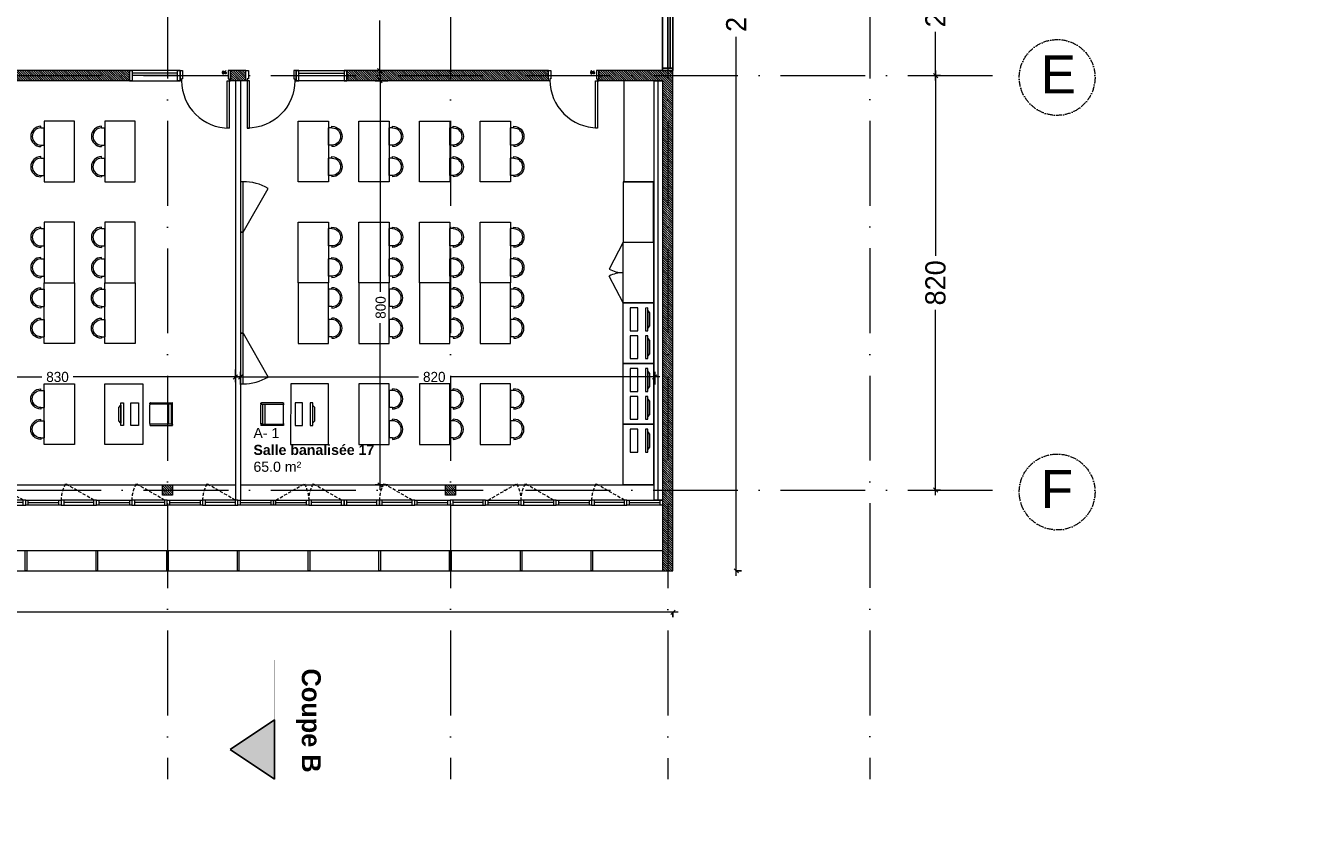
# Model space of a CAD drawing. Header units: centimetres. Extents: x 100159 to 225226, y -81380 to -23241.
# Tile 86 of 139: x 206139 to 208689, y -63954 to -62340. Entities that reach past the tile are written whole.
import ezdxf
from ezdxf.xclip import XClip

# ---------------------------------------------------------------- set-up
doc = ezdxf.new("R2010")
doc.units = ezdxf.units.CM
doc.header["$XCLIPFRAME"] = 2
for name, pattern in [('ACAD_ISO04W100', [30, 24, -3, 0, -3]), ('ACAD_ISO10W100', [18, 12, -3, 0, -3]), ('CACHE', [9.525, 6.35, -3.175])]:
    doc.linetypes.add(name, pattern=pattern)
doc.layers.get('0').update_dxf_attribs({"lineweight": 5})
for name, color, linetype, lineweight in [('10', 252, 'Continuous', 5), ('13', 251, 'Continuous', 9), ('17', 6, 'Continuous', 5), ('DDL- CLOISONS DOUBLAGES', 1, 'Continuous', 5), ('DDL- ISOLATION', 252, 'ISOLATION', 5), ('DDL- MENUISERIES INT', 51, 'Continuous', 5), ('DDL- STRUCTURE', 5, 'Continuous', 5), ('DDL-HAB-COTES', 161, 'Continuous', 9), ('DDL-HAB-MOBILIER', 252, 'Continuous', 9), ('DDL-HACHURES POCHAGE GRIS', 251, 'Continuous', 5), ('DDL-TRAIT AXES', 1, 'ACAD_ISO10W100', 5)]:
    doc.layers.add(name, color=color, linetype=linetype, lineweight=lineweight)
for name, color, linetype in [('18', 8, 'Continuous'), ('23', 63, 'Continuous'), ('DDL-PLAN MASSE PAYSAGE', 7, 'Continuous'), ('DDL-TEXTE 01', 7, 'Continuous'), ('DDL-TRAIT  COUPE', 1, 'ACAD_ISO04W100')]:
    doc.layers.add(name, color=color, linetype=linetype)
doc.layers.add('GEL', color=113, linetype='Continuous', plot=False)
doc.styles.add('Century Gothic', font='GOTHIC.TTF')
doc.styles.add('COTA', font='romans.shx', dxfattribs={"width": 0.8})
doc.styles.get("Standard").update_dxf_attribs({"font": 'arial.ttf'})
doc.linetypes.add('ISOLATION', pattern='A,0.00254,-2.54,[134,ltypeshp.shx,S=2.54,R=0,X=-2.54,Y=0],-5.08,[134,ltypeshp.shx,S=2.54,R=180,X=2.54,Y=0],-2.54', length=10.16254)
doc.dimstyles.new('C100 cm', dxfattribs={"dimscale": 100, "dimtxt": 0.2, "dimasz": 0.085, "dimexe": 0.1, "dimexo": 0.0625, "dimgap": 0.09, "dimtad": 0, "dimdec": 0, "dimzin": 0, "dimdsep": 46, "dimtxsty": 'Century Gothic', "dimblk": 'OBLIQUE', "dimcen": 0.09, "dimdle": 0.1, "dimclrd": 256, "dimclrt": 256, "dimadec": 0, "dimazin": 0, "dimtfac": 1, "dimtdec": 0, "dimtofl": 0, "dimtmove": 2, "dimatfit": 2, "dimfxl": 0.15, "dimfxlon": 1, "dimtolj": 1, "dimtzin": 0, "dimlwd": -1, "dimarcsym": 0})
doc.dimstyles.new('portes', dxfattribs={"dimtxt": 6, "dimasz": 2.5, "dimexe": 1.25, "dimexo": 0.625, "dimtad": 1, "dimjust": 1, "dimtxsty": 'COTA', "dimblk": 'NONE', "dimcen": 2.5, "dimse1": 1, "dimse2": 1, "dimsd1": 1, "dimsd2": 1, "dimadec": 0, "dimazin": 0, "dimtfac": 1, "dimtix": 1, "dimtofl": 0, "dimtmove": 0, "dimatfit": 0, "dimldrblk": 'NONE', "dimfxl": 1, "dimarcsym": 0})
pattern_1 = [(135, (0, -2198.8527), (-2.24506403, -2.24506403), [])]

# ---------------------------------------------------------------- blocks, each defined once
blk = doc.blocks.new('A$C6C21683D')
blk.add_lwpolyline([(0, 0), (70, 0), (70, 10), (0, 10)], close=True)
for points in [[(5, 0), (65, 0), (65, 10), (5, 10), (5, 0)], [(5, 5), (65, 5)]]:
    blk.add_lwpolyline(points)
blk = doc.blocks.new('A$C7FA553E3')
blk.add_lwpolyline([(0, 32), (70, 32), (70, 42), (0, 42)], close=True)
for points in [[(5, 32), (65, 32), (65, 42), (5, 42), (5, 32)], [(5, 37), (65, 37)]]:
    blk.add_lwpolyline(points)
at = {"linetype": 'CACHE'}
blk.add_lwpolyline([(5, 32), (61.5, 0)], dxfattribs=at)
blk.add_arc((6, 32), 64, 330.0443, 0.0023, dxfattribs=at)
blk = doc.blocks.new('*U174')
for p, q in [((20, -163.6), (0, -163.6)), ((10, -418.6), (10, -168.6)), ((15, -418.6), (15, -168.6)), ((0, -423.6), (20, -423.6))]:
    blk.add_line(p, q)
blk.add_lwpolyline([(20, -163.6), (0, -163.6), (0, -423.6), (20, -423.6)], close=True)
for points in [[(0, -168.6), (0, -163.6), (20, -163.6), (20, -168.6), (0, -168.6)], [(0, -423.6), (0, -418.6), (20, -418.6), (20, -423.6), (0, -423.6)]]:
    blk.add_lwpolyline(points)
blk = doc.blocks.new('*U230')
blk.add_lwpolyline([(-1.5, 20), (-1.5, -20), (1.5, -20), (1.5, 20), (-1.5, 20)])
blk = doc.blocks.new('*U231')
at = {"color": 0, "linetype": 'ByBlock', "lineweight": -2}
for p in [(0, 0), (140, 0), (280, 0), (420, 0), (560, 0), (700, 0), (840, 0), (980, 0), (1120, 0)]:
    blk.add_blockref('*U230', p, dxfattribs=at)
blk = doc.blocks.new('*D187')
at = {"layer": 'Defpoints', "color": 0, "transparency": 16777216}
for p in [(5, 0), (95, 0), (95, 0)]:
    blk.add_point(p, dxfattribs=at)
at = {"layer": 'GEL', "color": 0, "transparency": 16777216, "insert": (12.6, 3.6), "char_height": 6, "attachment_point": 5, "style": 'COTA'}
blk.add_mtext('90', dxfattribs=at)
blk = doc.blocks.new('_None')
blk = doc.blocks.new('*U219')
for p, q in [((20, -550), (0, -550)), ((10, -645), (10, -555)), ((15, -645), (15, -555)), ((0, -650), (20, -650))]:
    blk.add_line(p, q)
blk.add_lwpolyline([(20, -550), (0, -550), (0, -650), (20, -650)], close=True)
for points in [[(0, -555), (0, -550), (20, -550), (20, -555), (0, -555)], [(0, -650), (0, -645), (20, -645), (20, -650), (0, -650)]]:
    blk.add_lwpolyline(points)
blk = doc.blocks.new('*D189')
at = {"layer": 'Defpoints', "color": 0, "transparency": 16777216}
for p in [(5, 0), (95, 0), (95, 0)]:
    blk.add_point(p, dxfattribs=at)
at = {"layer": 'GEL', "color": 0, "transparency": 16777216, "insert": (12.6, 3.6), "char_height": 6, "attachment_point": 5, "style": 'COTA'}
blk.add_mtext('90', dxfattribs=at)
blk = doc.blocks.new('_Oblique')
at = {"color": 0, "linetype": 'ByBlock', "lineweight": -2}
blk.add_line((-0.5, -0.5), (0.5, 0.5), dxfattribs=at)
blk = doc.blocks.new('*D244')
at = {"layer": 'DDL-HAB-COTES', "color": 0, "lineweight": -2, "transparency": 16777216}
for p, q in [((206855.4, -62448.7), (206830.4, -62448.7)), ((206855.4, -63248.5), (206830.4, -63248.5))]:
    blk.add_line(p, q, dxfattribs=at)
at = {"layer": 'DDL-HAB-COTES', "transparency": 16777216}
for p, q in [((206840.4, -62438.7), (206840.4, -62866.3)), ((206840.4, -63258.5), (206840.4, -62928.8))]:
    blk.add_line(p, q, dxfattribs=at)
at = {"layer": 'Defpoints', "color": 0, "transparency": 16777216}
for p in [(206840.4, -62448.7), (206984.1, -62448.7), (206916.1, -63248.5)]:
    blk.add_point(p, dxfattribs=at)
at = {"layer": 'DDL-HAB-COTES', "transparency": 16777216, "xscale": 8.5, "yscale": 8.5, "zscale": 8.5}
for p, rotation in [((206840.4, -62448.7), 90), ((206840.4, -63248.5), 270)]:
    blk.add_blockref('_Oblique', p, dxfattribs=dict(at, rotation=rotation))
at = {"layer": 'DDL-HAB-COTES', "lineweight": -3, "transparency": 16777216, "insert": (206841.6, -62897.5), "char_height": 20, "attachment_point": 5, "rotation": 90, "style": 'Century Gothic'}
blk.add_mtext('\\A1;800', dxfattribs=at)
blk = doc.blocks.new('*D245')
at = {"layer": 'DDL-HAB-COTES', "color": 0, "lineweight": -2, "transparency": 16777216}
for p, q in [((206824.7, -62168.5), (206849.7, -62168.5)), ((206824.7, -62428.6), (206849.7, -62428.6))]:
    blk.add_line(p, q, dxfattribs=at)
at = {"layer": 'DDL-HAB-COTES', "transparency": 16777216}
for p, q in [((206839.7, -62158.5), (206839.7, -62267.3)), ((206839.7, -62438.6), (206839.7, -62329.8))]:
    blk.add_line(p, q, dxfattribs=at)
at = {"layer": 'Defpoints', "color": 0, "transparency": 16777216}
for p in [(206774.6, -62168.5), (206839.7, -62168.5), (206774.6, -62428.6)]:
    blk.add_point(p, dxfattribs=at)
at = {"layer": 'DDL-HAB-COTES', "transparency": 16777216, "xscale": 8.5, "yscale": 8.5, "zscale": 8.5}
for p, rotation in [((206839.7, -62168.5), 90), ((206839.7, -62428.6), 270)]:
    blk.add_blockref('_Oblique', p, dxfattribs=dict(at, rotation=rotation))
at = {"layer": 'DDL-HAB-COTES', "lineweight": -3, "transparency": 16777216, "insert": (206839.7, -62298.5), "char_height": 20, "attachment_point": 5, "rotation": 90, "style": 'Century Gothic'}
blk.add_mtext('\\A1;260', dxfattribs=at)
blk = doc.blocks.new('*D259')
at = {"layer": 'DDL-HAB-COTES', "transparency": 16777216}
for p, q in [((203030.6, -63500.5), (205001, -63500.5)), ((207430.1, -63500.5), (205139.2, -63500.5))]:
    blk.add_line(p, q, dxfattribs=at)
at = {"layer": 'DDL-HAB-COTES', "color": 0, "lineweight": -2, "transparency": 16777216}
for p, q in [((203040.6, -63500.5), (203040.6, -63510.5)), ((207420.1, -63500.5), (207420.1, -63510.5))]:
    blk.add_line(p, q, dxfattribs=at)
at = {"layer": 'Defpoints', "color": 0, "transparency": 16777216}
for p in [(203040.6, -63418.6), (207420.1, -63418.6), (203040.6, -63500.5)]:
    blk.add_point(p, dxfattribs=at)
at = {"layer": 'DDL-HAB-COTES', "transparency": 16777216, "xscale": 8.5, "yscale": 8.5, "zscale": 8.5, "rotation": 180}
blk.add_blockref('_Oblique', (203040.6, -63500.5), dxfattribs=at)
at = {"layer": 'DDL-HAB-COTES', "transparency": 16777216, "xscale": 8.5, "yscale": 8.5, "zscale": 8.5}
blk.add_blockref('_Oblique', (207420.1, -63500.5), dxfattribs=at)
at = {"layer": 'DDL-HAB-COTES', "lineweight": -3, "transparency": 16777216, "insert": (205070.1, -63500.5), "char_height": 40, "attachment_point": 5, "style": 'Century Gothic'}
blk.add_mtext('\\A1;4380', dxfattribs=at)
blk = doc.blocks.new('*D263')
at = {"layer": 'DDL-HAB-COTES', "transparency": 16777216}
for p, q in [((207545.5, -61278.5), (207545.5, -62223.7)), ((207545.5, -63428.6), (207545.5, -62361.7))]:
    blk.add_line(p, q, dxfattribs=at)
at = {"layer": 'DDL-HAB-COTES', "color": 0, "lineweight": -2, "transparency": 16777216}
for p, q in [((207545.5, -61288.5), (207555.5, -61288.5)), ((207545.5, -63418.6), (207555.5, -63418.6))]:
    blk.add_line(p, q, dxfattribs=at)
at = {"layer": 'Defpoints', "color": 0, "transparency": 16777216}
for p in [(207283, -61288.5), (207545.5, -61288.5), (207426.6, -63418.6)]:
    blk.add_point(p, dxfattribs=at)
at = {"layer": 'DDL-HAB-COTES', "transparency": 16777216, "xscale": 8.5, "yscale": 8.5, "zscale": 8.5}
for p, rotation in [((207545.5, -61288.5), 90), ((207545.5, -63418.6), 270)]:
    blk.add_blockref('_Oblique', p, dxfattribs=dict(at, rotation=rotation))
at = {"layer": 'DDL-HAB-COTES', "lineweight": -3, "transparency": 16777216, "insert": (207545.5, -62292.7), "char_height": 40, "attachment_point": 5, "rotation": 90, "style": 'Century Gothic'}
blk.add_mtext('\\A1;2130', dxfattribs=at)
blk = doc.blocks.new('A$C41CC053D')
at = {"ltscale": 0.5}
for p, q in [((107.1, 63.3), (118.9, 98.4)), ((119.6, 100.3), (119.9, 101.2)), ((160, 85.6), (120.2, 99)), ((121.2, 101.8), (161.9, 88.1)), ((154, 86.6), (142.2, 51.5)), ((158.8, 85), (146.9, 49.9)), ((149.8, 48.9), (161.6, 84)), ((160, 85.6), (161, 85.3)), ((162.2, 85.9), (162.6, 86.9)), ((106.5, 61.4), (106.2, 60.5)), ((106.8, 59.2), (147.6, 45.5)), ((147.6, 48.6), (107.8, 62)), ((147.6, 48.6), (148.5, 48.3)), ((149.2, 47.1), (148.8, 46.1))]:
    blk.add_line(p, q, dxfattribs=at)
blk.add_lwpolyline([(118.9, 142.2), (80.7, 28.4), (9.6, 52.4), (47.9, 166.1)], close=True, dxfattribs=at)
for centre, start, end in [((119.9, 98.1), 71.3969, 161.3969), ((120.5, 99.9), 161.3969, 251.3969), ((120.8, 100.9), 71.3969, 161.3969), ((155, 86.2), 71.3969, 161.3969), ((159.7, 84.7), 71.3969, 161.3969), ((161.3, 86.2), 251.3969, 341.3969), ((160.6, 84.3), 341.3969, 71.3969), ((161.6, 87.2), 341.3969, 71.3969), ((107.1, 60.1), 161.3969, 251.3969), ((107.5, 61.1), 71.3969, 161.3969), ((108.1, 63), 161.3969, 251.3969), ((143.2, 51.2), 161.3969, 251.3969), ((147.9, 49.6), 161.3969, 251.3969), ((147.9, 46.4), 251.3969, 341.3969), ((148.8, 49.3), 251.3969, 341.3969), ((148.2, 47.4), 341.3969, 71.3969)]:
    blk.add_arc(centre, 1, start, end, dxfattribs=at)
blk = doc.blocks.new('A$C7DD83F9D')
at = {"ltscale": 0.5}
for p, q in [((20, 107), (20, 110)), ((20, 107), (26.8, 107)), ((26.8, 73), (26.8, 107)), ((20, 73), (26.8, 73)), ((20, 73), (20, 70)), ((20, 47), (20, 50)), ((20, 47), (26.8, 47)), ((26.8, 13), (26.8, 47)), ((20, 13), (26.8, 13)), ((20, 13), (20, 10))]:
    blk.add_line(p, q, dxfattribs=at)
at = {"linetype": 'Continuous', "flags": 128}
blk.add_lwpolyline([(26.8, 120), (26.8, 0), (86.8, 0), (86.8, 120), (26.8, 120)], dxfattribs=at)
at = {"ltscale": 0.5}
for centre, radius in [((20, 90), 20), ((20, 90), 17), ((20, 30), 20), ((20, 30), 17)]:
    blk.add_arc(centre, radius, 90, 270, dxfattribs=at)
blk = doc.blocks.new('A$C19797035')
at = {"linetype": 'Continuous'}
for points in [[(42.3, 0), (0, 15.4), (5.1, 29.5), (47.4, 14.1)], [(54.3, 32.9), (52.5, 28.2), (10.3, 43.6), (12, 48.3)], [(46.7, 39.9), (50, 34.4), (16.2, 46.7), (22.3, 48.8)]]:
    blk.add_lwpolyline(points, close=True, dxfattribs=at)
blk = doc.blocks.new('A$C601B608D')
for p, q in [((5, 300), (54.9, 386.7)), ((5, 100), (54.9, 13.3))]:
    blk.add_line(p, q)
for points in [[(0, 300), (5, 300), (5, 400), (0, 400)], [(0, 100), (5, 100), (5, 300), (0, 300)], [(0, 0), (5, 0), (5, 100), (0, 100)]]:
    blk.add_lwpolyline(points, close=True)
for centre, start, end in [((5, 300), 60.0976, 90), ((5, 100), 270, 299.9024)]:
    blk.add_arc(centre, 100, start, end)
blk = doc.blocks.new('bloc 2 postes info')
at = {"layer": 'DDL-HAB-MOBILIER', "linetype": 'Continuous'}
blk.add_lwpolyline([(200800.7, -66224.9), (200920.7, -66224.9), (200920.7, -66164.9), (200800.7, -66164.9)], close=True, dxfattribs=at)
at = {"layer": 'DDL-HAB-MOBILIER', "rotation": 19.99999999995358}
for p in [(200816, -66225.4), (200871, -66225.4)]:
    blk.add_blockref('A$C19797035', p, dxfattribs=at)
blk = doc.blocks.new('armoire120')
at = {"layer": '13'}
blk.add_lwpolyline([(202579.7, -43308.5), (202579.7, -43188.5), (202639.7, -43188.5), (202639.7, -43308.5)], close=True, dxfattribs=at)
for points in [[(202639.7, -43188.5), (202667.7, -43241.5)], [(202639.7, -43308.5), (202667.7, -43255.4)]]:
    blk.add_lwpolyline(points, dxfattribs=at)
for centre, start, end in [((202639.7, -43188.5), 269.9999, 297.8405), ((202639.7, -43308.5), 62.1592, 89.9998)]:
    blk.add_arc(centre, 60, start, end, dxfattribs=at)
blk = doc.blocks.new('*D519')
at = {"layer": 'DDL-HAB-COTES', "transparency": 16777216}
for p, q in [((206554.1, -63035), (206916.4, -63035)), ((207394.1, -63035), (206978.9, -63035))]:
    blk.add_line(p, q, dxfattribs=at)
at = {"layer": 'DDL-HAB-COTES', "color": 0, "lineweight": -2, "transparency": 16777216}
for p, q in [((206564.1, -63050), (206564.1, -63025)), ((207384.1, -63050), (207384.1, -63025))]:
    blk.add_line(p, q, dxfattribs=at)
at = {"layer": 'Defpoints', "color": 0, "transparency": 16777216}
for p in [(206564.1, -63035), (206564.1, -63248.5), (207384.1, -63248.5)]:
    blk.add_point(p, dxfattribs=at)
at = {"layer": 'DDL-HAB-COTES', "transparency": 16777216, "xscale": 8.5, "yscale": 8.5, "zscale": 8.5, "rotation": 180}
blk.add_blockref('_Oblique', (206564.1, -63035), dxfattribs=at)
at = {"layer": 'DDL-HAB-COTES', "transparency": 16777216, "xscale": 8.5, "yscale": 8.5, "zscale": 8.5}
blk.add_blockref('_Oblique', (207384.1, -63035), dxfattribs=at)
at = {"layer": 'DDL-HAB-COTES', "lineweight": -3, "transparency": 16777216, "insert": (206947.6, -63035), "char_height": 20, "attachment_point": 5, "style": 'Century Gothic'}
blk.add_mtext('\\A1;820', dxfattribs=at)
blk = doc.blocks.new('*D520')
at = {"layer": 'DDL-HAB-COTES', "transparency": 16777216}
for p, q in [((205714.1, -63035), (206170.6, -63035)), ((206564.1, -63035), (206233.1, -63035))]:
    blk.add_line(p, q, dxfattribs=at)
at = {"layer": 'DDL-HAB-COTES', "color": 0, "lineweight": -2, "transparency": 16777216}
for p, q in [((205724.1, -63020), (205724.1, -63045)), ((206554.1, -63020), (206554.1, -63045))]:
    blk.add_line(p, q, dxfattribs=at)
at = {"layer": 'Defpoints', "color": 0, "transparency": 16777216}
for p in [(205724.1, -62875.6), (206554.1, -62875.6), (205724.1, -63035)]:
    blk.add_point(p, dxfattribs=at)
at = {"layer": 'DDL-HAB-COTES', "transparency": 16777216, "xscale": 8.5, "yscale": 8.5, "zscale": 8.5, "rotation": 180}
blk.add_blockref('_Oblique', (205724.1, -63035), dxfattribs=at)
at = {"layer": 'DDL-HAB-COTES', "transparency": 16777216, "xscale": 8.5, "yscale": 8.5, "zscale": 8.5}
blk.add_blockref('_Oblique', (206554.1, -63035), dxfattribs=at)
at = {"layer": 'DDL-HAB-COTES', "lineweight": -3, "transparency": 16777216, "insert": (206201.9, -63035), "char_height": 20, "attachment_point": 5, "style": 'Century Gothic'}
blk.add_mtext('\\A1;830', dxfattribs=at)
blk = doc.blocks.new('17.07 CADASTRE')
at = {"layer": '23'}
h = blk.add_hatch(dxfattribs=at)
h.set_pattern_fill('CROSS', color=9, scale=0.122312, angle=-74.5126)
h.set_pattern_definition([(285.487436, (-1752.3689, 119.6183), (0.95587097, -0.5410825), [0.38833935, -1.16501804]), (15.487436, (-1752.5042, 119.37936), (0.5410825, 0.95587097), [0.38833935, -1.16501804])])
h.paths.add_polyline_path([(296.556, 77.111), (237.111, 55.333), (234.333, 63.889), (230.222, 79.222), (287.333, 104.778), (286, 108.667), (283.764, 107.684), (283.586, 107.684), (284.556, 108.111), (281.778, 113.778), (279.556, 117), (276.889, 119.556), (274.222, 121.222), (271, 122.222), (267.222, 123.778), (264.111, 125.444), (253.889, 127.667), (249.222, 128.444), (241, 128.111), (233.111, 127.444), (216.889, 124.444), (201.667, 120.778), (176.222, 114.111), (165.556, 111.111), (124.556, 102.444), (122.333, 102.222), (76.778, 95.667), (65.222, 94.333), (35.444, 90.111), (31.667, 89.667), (13.222, 87.017), (13.222, 11), (305.953, 11), (306.333, 20.889), (306.457, 20.91), (306.778, 27.444), (306.556, 41.222), (304.889, 48.667)])
h.paths.add_polyline_path([(382.444, 188.112), (366.222, 179.889), (324.333, 156.222), (321.556, 150.111), (319.889, 143.222), (318.444, 140), (316.333, 136.444), (312.889, 132.222), (311, 129.556), (309.667, 127), (309.222, 124.889), (309.111, 121.556), (313, 67.111), (320.889, 34.556), (323.889, 23), (326.72, 11), (382.444, 11)])
h.paths.add_polyline_path([(114.441, 168.682), (114.556, 172.222), (114.765, 174.055), (114.889, 176.111), (115.444, 180), (117, 187), (119.807, 200.743), (131.778, 243.333), (132.667, 246.889), (134.333, 259.778), (123.889, 263.889), (95.589, 275.588), (95.778, 276.111), (116.444, 322.667), (114.867, 324.739), (110, 330.778), (101, 340.111), (94.778, 345.889), (88.111, 351.333), (84.333, 354.222), (77.667, 358.667), (70, 363), (64.667, 366.778), (62.667, 368.556), (61, 370.778), (59.667, 373.333), (57.444, 376.444), (55, 379.889), (50.444, 384.111), (47.778, 386.111), (42.889, 389.333), (34.778, 392.222), (29.778, 390.222), (28, 389.111), (23.444, 385.111), (19.596, 381.153), (45.333, 361.111), (41.87, 356.754), (41.556, 357), (39.111, 354), (13.222, 374.341), (13.222, 359.889), (17.111, 358.444), (17.556, 359.444), (21.111, 358), (20.778, 357), (22.556, 356.333), (22.889, 357.333), (29.222, 354.889), (26.333, 347.667), (22.889, 349), (21.556, 345.667), (17.889, 347.111), (18.556, 348.889), (13.222, 350.98), (13.222, 268.872), (22.444, 266.333), (20.333, 258.444), (13.222, 260.467), (13.222, 114.187), (18.444, 116), (18.889, 112.778), (28.889, 113.333), (38.667, 115.778), (41.333, 115.778), (59.333, 118.667), (82, 120.333), (98.222, 123.111), (115.889, 127.889), (114.889, 141.889), (114.853, 142.698), (114.556, 146.667), (114.435, 152.182), (114.222, 157), (114.259, 160.231), (114.222, 161.889), (114.123, 164.5), (114.333, 166.889)])
h.paths.add_polyline_path([(35.889, 199), (33.222, 200.111), (35, 204.222), (37.556, 203)], flags=16)
h.paths.add_polyline_path([(48.222, 318.556), (43.778, 319.556), (44.333, 321.778), (38.889, 323), (39, 323.778), (35, 324.667), (35.111, 325.333), (31.556, 326.111), (33.444, 334.667), (40.444, 333), (40.222, 332.111), (43.222, 331.444), (42.889, 330), (46, 329.333), (49, 342.556), (55.111, 337.444), (53, 328.556), (50.667, 329.111)], flags=16)
h.paths.add_polyline_path([(23.889, 322.556), (20.556, 323.222), (21.111, 326.222), (24.556, 325.556)], flags=16)
h.paths.add_polyline_path([(19.667, 324.111), (14.111, 325.222), (14.556, 327.889), (20.222, 326.778)], flags=16)
h.paths.add_polyline_path([(57.556, 349), (56.556, 349.778), (56, 349.111), (53.667, 350.778), (54, 351.444), (50.556, 354.111), (52.889, 357.333), (53.667, 356.889), (54.444, 358), (53.778, 358.556), (59.667, 366.333), (64.444, 362.556), (60.444, 357.111), (64.444, 353.778), (61.889, 350.556), (59.889, 352.111)], flags=16)
h.paths.add_polyline_path([(38.667, 373.444), (35.778, 375.889), (35.444, 375.556), (32.333, 378), (33.111, 379.111), (30, 381.444), (32.444, 384.778), (35.556, 382.222), (36, 382.889), (36.889, 382.333), (37.889, 383.667), (40.444, 381.444), (42.889, 384.667), (47.778, 380.889), (42.889, 374.556), (40.778, 376.222)], flags=16)
h.paths.add_polyline_path([(64.778, 393.222), (55, 404.111), (51.333, 405.889), (50, 405.222), (47.889, 404.556), (45.556, 404.556), (44.778, 404.667), (43.889, 405.111), (34.778, 392.222), (42.889, 389.333), (47.778, 386.111), (50.444, 384.111), (55, 379.889), (57.444, 376.444), (59.667, 373.333), (61, 370.778), (62.667, 368.556), (64.667, 366.778), (70, 363), (77.667, 358.667), (84.333, 354.222), (88.111, 351.333), (94.778, 345.889), (101, 340.111), (110, 330.778), (112.546, 327.619), (117, 349.111), (122, 359.222), (113.222, 363.667), (115.333, 367.889), (104.333, 373.444), (104.111, 373), (103.667, 373.222), (103.889, 373.667)])
h.paths.add_polyline_path([(60.667, 391.556), (67.111, 388.333), (66.333, 386.667), (70.778, 384.444), (67.333, 377.444), (61, 380.556), (61.667, 381.889), (57, 384.222)], flags=16)
h.paths.add_polyline_path([(56.111, 388.778), (44.667, 394.444), (48.111, 401.222), (52.444, 399.111), (52.556, 399.556), (55.444, 398.111), (53.889, 395), (58.111, 393)], flags=16)
h.paths.add_polyline_path([(74.333, 380.889), (79.667, 378.222), (80.333, 379.556), (83.444, 378.111), (79.333, 369.889), (70.889, 374.222)], flags=16)
h.paths.add_polyline_path([(87.444, 378.444), (92.444, 376), (90.556, 372.333), (90, 372.667), (88.556, 369.778), (93.889, 367.222), (90.667, 360.778), (81, 365.556)], flags=16)
h.paths.add_polyline_path([(97.444, 368.111), (107.667, 363.111), (104.556, 356.778), (94.333, 361.778)], flags=16)
h.paths.add_polyline_path([(109.222, 359.889), (112.444, 358.222), (111.778, 357), (113.222, 356.222), (114.444, 358.667), (117.667, 357), (111, 343.444), (106.667, 345.556), (108, 348.333), (104.444, 350.111)], flags=16)
h.paths.add_polyline_path([(138.333, 392.333), (139.444, 392.667), (142.289, 398.356), (133.889, 402.556), (137.222, 409.444), (142.667, 406.667), (143.556, 408.444), (146.6, 406.978), (147.111, 408), (146.954, 409.778), (132.144, 409.778), (130.222, 406), (122.667, 409.778), (88.627, 409.778), (92.222, 408), (85.444, 394.444), (81.667, 396.333), (82.667, 398.444), (80.556, 399.556), (81.667, 401.667), (77.444, 403.778), (80.481, 409.778), (77.236, 409.778), (74.889, 405), (69.444, 407.778), (69.889, 408.778), (67.857, 409.778), (56.288, 409.778), (58.444, 408.667), (64.444, 402), (64.889, 402.333), (65.111, 402), (64.778, 401.667), (68.222, 397.778), (70.667, 396.556), (71.667, 398.667), (76.333, 396.333), (75.333, 394.222), (83.333, 390.222), (84.333, 392.333), (89, 390), (88.222, 388.333), (88.556, 388.111), (88.444, 387.778), (96, 383.889), (97, 386), (105.444, 381.778), (104.444, 379.667), (118, 372.889), (119.063, 372.48), (121, 372.111), (123.444, 372.222), (123.333, 372.667), (123.778, 372.778), (123.889, 372.333), (124.556, 372.556), (126.503, 373.571), (127.437, 374.272), (128.105, 375.058), (128.808, 376.042), (120.778, 380.222), (120.889, 380.444), (117.444, 382.111), (119.889, 386.778), (123.222, 385.111), (123.778, 386.111), (131.912, 381.934), (136.222, 390.556), (136.417, 390.75), (136.556, 391), (137.444, 391.778)])
h.paths.add_polyline_path([(94.778, 396.222), (95.111, 397), (90.889, 399.111), (93, 403.333), (93.889, 402.889), (95.333, 405.667), (98, 404.333), (98.333, 405), (101.889, 403.111), (101.667, 402.556), (104.556, 401.111), (101.111, 394), (98.111, 395.556), (97.667, 394.667)], flags=16)
h.paths.add_polyline_path([(104.778, 389.444), (108.222, 396.333), (118.667, 391.222), (115.667, 385.222), (112.889, 386.556), (112.444, 385.667)], flags=16)
blk = doc.blocks.new('*D798')
at = {"layer": 'DDL-HAB-COTES', "transparency": 16777216}
for p, q in [((207939.8, -62148.5), (207939.8, -62245)), ((207939.8, -62448.6), (207939.8, -62352.1))]:
    blk.add_line(p, q, dxfattribs=at)
at = {"layer": 'DDL-HAB-COTES', "color": 0, "lineweight": -2, "transparency": 16777216}
for p, q in [((207939.8, -62158.5), (207949.8, -62158.5)), ((207939.8, -62438.6), (207949.8, -62438.6))]:
    blk.add_line(p, q, dxfattribs=at)
at = {"layer": 'Defpoints', "color": 0, "transparency": 16777216}
for p in [(207939.8, -62158.5), (207284.4, -62438.6), (207939.8, -62438.6)]:
    blk.add_point(p, dxfattribs=at)
at = {"layer": 'DDL-HAB-COTES', "transparency": 16777216, "xscale": 8.5, "yscale": 8.5, "zscale": 8.5}
for p, rotation in [((207939.8, -62158.5), 90), ((207939.8, -62438.6), 270)]:
    blk.add_blockref('_Oblique', p, dxfattribs=dict(at, rotation=rotation))
at = {"layer": 'DDL-HAB-COTES', "lineweight": -3, "transparency": 16777216, "insert": (207939.8, -62298.5), "char_height": 40, "attachment_point": 5, "rotation": 90, "style": 'Century Gothic'}
blk.add_mtext('\\A1;280', dxfattribs=at)
blk = doc.blocks.new('*D799')
at = {"layer": 'DDL-HAB-COTES', "transparency": 16777216}
for p, q in [((207939.8, -62428.6), (207939.8, -62795.2)), ((207939.8, -63268.7), (207939.8, -62902.1))]:
    blk.add_line(p, q, dxfattribs=at)
at = {"layer": 'DDL-HAB-COTES', "color": 0, "lineweight": -2, "transparency": 16777216}
for p, q in [((207939.8, -62438.6), (207949.8, -62438.6)), ((207939.8, -63258.7), (207949.8, -63258.7))]:
    blk.add_line(p, q, dxfattribs=at)
at = {"layer": 'Defpoints', "color": 0, "transparency": 16777216}
for p in [(207284.4, -62438.6), (207284.4, -63258.7), (207939.8, -63258.7)]:
    blk.add_point(p, dxfattribs=at)
at = {"layer": 'DDL-HAB-COTES', "transparency": 16777216, "xscale": 8.5, "yscale": 8.5, "zscale": 8.5}
for p, rotation in [((207939.8, -62438.6), 90), ((207939.8, -63258.7), 270)]:
    blk.add_blockref('_Oblique', p, dxfattribs=dict(at, rotation=rotation))
at = {"layer": 'DDL-HAB-COTES', "lineweight": -3, "transparency": 16777216, "insert": (207939.8, -62848.7), "char_height": 40, "attachment_point": 5, "rotation": 90, "style": 'Century Gothic'}
blk.add_mtext('\\A1;820', dxfattribs=at)
blk = doc.blocks.new('*U186')
blk.add_line((100, 20), (100, 0))
blk.add_lwpolyline([(3, 20), (3, 114), (7, 114), (7, 20)], close=True)
for points in [[(0, 0), (5, 0), (5, 16), (3, 16), (3, 20), (0, 20), (0, 20)], [(0, 20), (0, 0)], [(100, 0), (95, 0), (95, 16), (97, 16), (97, 20), (100, 20), (100, 20)]]:
    blk.add_lwpolyline(points)
blk.add_arc((3, 20), 94, 359.999971, 90.000029)
at = {"layer": 'GEL'}
dim = blk.add_linear_dim(base=(95, 0), p1=(5, 0), p2=(95, 0), dimstyle='portes', dxfattribs=at)
dim.commit()
dim.dimension.update_dxf_attribs({"geometry": '*D187', "text_midpoint": (12.636, 3.625)})
blk = doc.blocks.new('A$C530C723F')
at = {"layer": 'DDL- MENUISERIES INT'}
blk.add_blockref('*U186', (10, 0), dxfattribs=at)
at = {"layer": 'DDL- MENUISERIES INT', "rotation": 270}
blk.add_blockref('*U219', (760, 20), dxfattribs=at)
blk = doc.blocks.new('*U188')
blk.add_line((100, 20), (100, 0))
blk.add_lwpolyline([(3, 20), (3, 114), (7, 114), (7, 20)], close=True)
for points in [[(0, 0), (5, 0), (5, 16), (3, 16), (3, 20), (0, 20), (0, 20)], [(0, 20), (0, 0)], [(100, 0), (95, 0), (95, 16), (97, 16), (97, 20), (100, 20), (100, 20)]]:
    blk.add_lwpolyline(points)
blk.add_arc((3, 19.039), 94, 359.999971, 90.000029)
at = {"layer": 'GEL'}
dim = blk.add_linear_dim(base=(95, 0), p1=(5, 0), p2=(95, 0), dimstyle='portes', dxfattribs=at)
dim.commit()
dim.dimension.update_dxf_attribs({"geometry": '*D189', "text_midpoint": (12.636, 3.625)})

msp = doc.modelspace()

# ---------------------------------------------------------------- hatches: boundary and pattern name
at = {"layer": 'DDL-HACHURES POCHAGE GRIS'}
h = msp.add_hatch(dxfattribs=at)
h.set_pattern_fill('ANSI31', color=256, angle=90)
h.set_pattern_definition(pattern_1)
h.paths.add_polyline_path([(203797.6, -62448.6), (203852.1, -62448.6), (203852.1, -62428.6), (203797.6, -62428.6)])
h.paths.add_polyline_path([(204086.1, -62448.6), (204175.4, -62448.6), (204175.4, -62428.6), (204086.1, -62428.6)])
h.paths.add_polyline_path([(203954.1, -62448.6), (203984.1, -62448.6), (203984.1, -62428.6), (203954.1, -62428.6)])
h.paths.add_polyline_path([(204864.1, -62448.6), (204894.1, -62448.6), (204894.1, -62428.6), (204864.1, -62428.6)])
h.paths.add_polyline_path([(203306.9, -62428.6), (203697.6, -62428.6), (203697.6, -62448.6), (203306.9, -62448.6)])
h.paths.add_polyline_path([(204664.1, -62448.6), (204275.4, -62448.6), (204275.4, -62428.6), (204664.1, -62428.6)])
h.paths.add_polyline_path([(206774.6, -62448.6), (207173.6, -62448.6), (207173.6, -62428.6), (206774.6, -62428.6)])
h.paths.add_polyline_path([(206544.6, -62448.6), (206574.6, -62448.6), (206574.6, -62428.6), (206544.6, -62428.6)])
h.paths.add_polyline_path([(205918.4, -62448.6), (206344.6, -62448.6), (206344.6, -62428.6), (205918.4, -62428.6)])
h.paths.add_polyline_path([(205649, -62448.6), (205818.4, -62448.6), (205818.4, -62428.6), (205649, -62428.6)])
h.paths.add_polyline_path([(205094.1, -62448.6), (205549, -62448.6), (205549, -62428.6), (205094.1, -62428.6)])
h = msp.add_hatch(dxfattribs=at)
h.set_pattern_fill('ANSI31', color=256, angle=90)
h.set_pattern_definition(pattern_1)
h.paths.add_polyline_path([(207273.6, -62428.6), (207273.6, -62448.6), (207399.6, -62448.6), (207399.6, -63418.6), (207419.6, -63418.6), (207419.6, -62428.6)])
h = msp.add_hatch(dxfattribs=at)
h.set_pattern_fill('ANSI31', color=256, angle=90)
h.set_pattern_definition(pattern_1)
h.paths.add_polyline_path([(206409.6, -63248.7), (206429.6, -63248.7), (206429.6, -63268.7), (206409.6, -63268.7)])
h = msp.add_hatch(dxfattribs=at)
h.set_pattern_fill('ANSI31', color=256, angle=90)
h.set_pattern_definition(pattern_1)
h.paths.add_polyline_path([(206969.6, -63248.7), (206989.6, -63248.7), (206989.6, -63268.7), (206969.6, -63268.7)])
at = {"layer": 'DDL-TRAIT  COUPE', "ltscale": 30}
h = msp.add_hatch(color=256, dxfattribs=at)
h.dxf.hatch_style = 1
h.paths.add_polyline_path([(206631.5, -63713.1), (206631.5, -63830.8), (206543.8, -63771.9)])

# ---------------------------------------------------------------- linework, layer by layer
at = {"linetype": 'Continuous'}
msp.add_lwpolyline([(207259.1, -63288.5), (207259.1, -63288.5)], dxfattribs=at)
at = {"layer": '10'}
for points in [[(205724.1, -63248.5), (206554.1, -63248.5)], [(206564.1, -63248.5), (207381.6, -63248.5)], [(203061, -63378.6), (207400.1, -63378.6)], [(203061, -63418.6), (207400.1, -63418.6)]]:
    msp.add_lwpolyline(points, dxfattribs=at)
at = {"layer": 'DDL- CLOISONS DOUBLAGES'}
for points in [[(206554.1, -62448.9), (206554.1, -63278.5)], [(206564.1, -62448.9), (206564.1, -63278.5)]]:
    msp.add_lwpolyline(points, dxfattribs=at)
at = {"layer": 'DDL- CLOISONS DOUBLAGES', "color": 10}
msp.add_lwpolyline([(207398.6, -63278.5), (207382.6, -63278.5), (207382.6, -62448.7), (207398.6, -62448.7)], dxfattribs=at)
at = {"layer": 'DDL- ISOLATION', "ltscale": 0.75}
msp.add_lwpolyline([(207390.6, -63278.5), (207390.6, -62448.7)], dxfattribs=at)
at = {"layer": 'DDL- STRUCTURE'}
for points in [[(205918.4, -62448.6), (206344.6, -62448.6), (206344.6, -62428.6), (205918.4, -62428.6)], [(206544.6, -62448.6), (206574.6, -62448.6), (206574.6, -62428.6), (206544.6, -62428.6)], [(206774.6, -62448.6), (207173.6, -62448.6), (207173.6, -62428.6), (206774.6, -62428.6)], [(206409.6, -63248.7), (206429.6, -63248.7), (206429.6, -63268.7), (206409.6, -63268.7)], [(206969.6, -63248.7), (206989.6, -63248.7), (206989.6, -63268.7), (206969.6, -63268.7)]]:
    msp.add_lwpolyline(points, close=True, dxfattribs=at)
msp.add_lwpolyline([(207273.6, -62428.6), (207273.6, -62448.6), (207399.6, -62448.6), (207399.6, -63418.6), (207419.6, -63418.6), (207419.6, -62428.6), (207273.6, -62428.6)], dxfattribs=at)
at = {"layer": 'DDL-HAB-MOBILIER', "linetype": 'Continuous'}
for points in [[(207382.6, -62648.5), (207382.6, -62448.7), (207322.6, -62448.7), (207322.6, -62648.5)], [(207381.6, -62768.5), (207381.6, -62648.5), (207321.6, -62648.5), (207321.6, -62768.5)], [(207321.6, -63248.5), (207321.6, -63128.5), (207381.6, -63128.5), (207381.6, -63248.5)]]:
    msp.add_lwpolyline(points, close=True, dxfattribs=at)
at = {"layer": 'DDL-TRAIT  COUPE', "ltscale": 30, "const_width": 1}
msp.add_lwpolyline([(206631.4, -63595.3), (206631.5, -63830.8)], dxfattribs=at)
at = {"layer": 'DDL-TRAIT  COUPE', "ltscale": 30}
msp.add_lwpolyline([(206631.5, -63713.1), (206631.5, -63830.8), (206543.8, -63771.9), (206631.5, -63713.1)], dxfattribs=at)
at = {"layer": 'DDL-TRAIT AXES', "ltscale": 14}
for p, q in [((206419.6, -59755.3), (206419.6, -63830.8)), ((206979.6, -59755.3), (206979.6, -63830.7)), ((207409.6, -59755.4), (207409.6, -63831.1)), ((207809.6, -59755.1), (207809.6, -63830.8)), ((203094.9, -62438.6), (208104.5, -62438.6)), ((203094.9, -63258.7), (208104.5, -63258.7))]:
    msp.add_line(p, q, dxfattribs=at)
at = {"layer": 'DDL-TRAIT AXES'}
for centre in [(208180.5, -62442.3), (208180.5, -63262.5)]:
    msp.add_circle(centre, 75, dxfattribs=at)

# ---------------------------------------------------------------- block references
at = {"xscale": -1}
msp.add_blockref('*U231', (207259.6, -63398.6), dxfattribs=at)
at = {"layer": '10'}
for p in [(206149, -62649), (206269, -62649), (206149, -62848.5), (206269, -62848.5)]:
    msp.add_blockref('A$C7DD83F9D', p, dxfattribs=at)
at = {"layer": '10', "xscale": -1}
for p in [(206765.2, -62649), (206885.2, -62649), (207005.2, -62649), (207125.2, -62649), (206765.2, -62848.5), (206885.2, -62848.5), (207005.2, -62848.5), (207125.2, -62848.5)]:
    msp.add_blockref('A$C7DD83F9D', p, dxfattribs=at)
at = {"layer": '10'}
for name, p, rotation in [('A$C601B608D', (206564.1, -63048.5), 359.9998809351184), ('A$C7DD83F9D', (206765.2, -62848.5), 180), ('A$C7DD83F9D', (206885.2, -62848.5), 180), ('A$C7DD83F9D', (207005.2, -62848.5), 180), ('A$C7DD83F9D', (207125.2, -62848.5), 180), ('A$C41CC053D', (206303.4, -63221.2), 18.60309737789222), ('A$C7DD83F9D', (206885.2, -63048.5), 180), ('A$C7DD83F9D', (207005.2, -63048.5), 180), ('A$C7DD83F9D', (207125.2, -63048.5), 180), ('A$C19797035', (206376.7, -63125.7), 109.9999999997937)]:
    msp.add_blockref(name, p, dxfattribs=dict(at, rotation=rotation))
at = {"layer": '10', "xscale": -1}
for name, p, rotation in [('A$C7DD83F9D', (206149, -62848.5), 180), ('A$C7DD83F9D', (206269, -62848.5), 180), ('A$C41CC053D', (206730.8, -63221.2), 341.3969026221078), ('A$C7DD83F9D', (206149, -63048.5), 180), ('A$C19797035', (206657.5, -63125.7), 250.0000000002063)]:
    msp.add_blockref(name, p, dxfattribs=dict(at, rotation=rotation))
at = {"layer": '17'}
for name, p, rotation in [('A$C7FA553E3', (206139.1, -63246.5), 180.0000997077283), ('A$C7FA553E3', (206279.1, -63246.5), 180.0000997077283), ('A$C7FA553E3', (206419.1, -63246.5), 180.0000997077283), ('A$C7FA553E3', (206559.1, -63246.5), 179.9999002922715), ('A$C7FA553E3', (206769.1, -63246.5), 180.0000997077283), ('A$C7FA553E3', (206909.1, -63246.5), 180.0000997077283), ('A$C7FA553E3', (207189.1, -63246.5), 179.9999002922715), ('A$C7FA553E3', (207329.1, -63246.5), 179.9999002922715), ('A$C6C21683D', (206839.1, -63278.5), 180.0000997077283), ('A$C6C21683D', (207049.1, -63278.5), 179.9999002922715)]:
    msp.add_blockref(name, p, dxfattribs=dict(at, rotation=rotation))
at = {"layer": '17', "xscale": -1}
for name, p, rotation in [('A$C7FA553E3', (206629.1, -63246.5), 179.9999002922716), ('A$C7FA553E3', (207049.1, -63246.5), 180.0000997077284), ('A$C6C21683D', (206139.1, -63278.5), 180.0000997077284), ('A$C6C21683D', (206279.1, -63278.5), 180.0000997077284), ('A$C6C21683D', (206419.1, -63278.5), 180.0000997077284), ('A$C6C21683D', (206559.1, -63278.5), 179.9999002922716), ('A$C6C21683D', (206909.1, -63278.5), 180.0000997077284), ('A$C6C21683D', (207189.1, -63278.5), 180.0000997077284), ('A$C6C21683D', (207329.1, -63278.5), 180.0000997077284)]:
    msp.add_blockref(name, p, dxfattribs=dict(at, rotation=rotation))
at = {"layer": '18'}
msp.add_blockref('*U174', (207399.6, -62005), dxfattribs=at)
at = {"layer": 'DDL- MENUISERIES INT', "rotation": 180}
for name, p in [('A$C530C723F', (206554.6, -62428.7)), ('*U188', (207273.6, -62428.7)), ('*U188', (207273.6, -62428.7))]:
    msp.add_blockref(name, p, dxfattribs=at)
at = {"layer": 'DDL- MENUISERIES INT', "xscale": -1, "rotation": 180}
msp.add_blockref('A$C530C723F', (206564.6, -62428.7), dxfattribs=at)
at = {"layer": 'DDL-HAB-MOBILIER', "linetype": 'Continuous', "rotation": 180}
msp.add_blockref('armoire120', (409961.3, -106077), dxfattribs=at)
at = {"layer": 'DDL-HAB-MOBILIER', "linetype": 'Continuous', "xscale": -1, "rotation": 270}
for p in [(273546.4, -263809.2), (273546.4, -263929.2)]:
    msp.add_blockref('bloc 2 postes info', p, dxfattribs=at)
at = {"layer": 'DDL-HAB-MOBILIER', "xscale": -1, "rotation": 250.0000000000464}
msp.add_blockref('A$C19797035', (207321, -63178.2), dxfattribs=at)
at = {"layer": 'DDL-PLAN MASSE PAYSAGE', "linetype": 'ByBlock'}
ref = msp.add_blockref('17.07 CADASTRE', (176094.2, -61986.4), dxfattribs=dict(at, xscale=106.2859075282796, yscale=106.2859075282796, zscale=106.2859075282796, rotation=344.5125640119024))
XClip(ref).set_block_clipping_path([(36.599704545, 85.9239172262), (419.7690201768, 192.095693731), (361.9471425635, 400.7723308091), (-21.2221730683, 294.6005543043)])

# ---------------------------------------------------------------- texts
at = {"layer": 'DDL-TEXTE 01', "insert": (206589.7, -63135.9), "char_height": 20, "attachment_point": 1}
msp.add_mtext_dynamic_manual_height_columns('A- 1\\P{\\fArial|b1|i0|c0|p34;Salle banalisée 17\\P}65.0 m²', width=460.179, gutter_width=40, heights=[0], dxfattribs=at)
at = {"layer": 'DDL-TRAIT  COUPE', "ltscale": 30, "insert": (206698.6, -63425.8), "char_height": 37.5, "attachment_point": 4, "rotation": 270}
msp.add_mtext_dynamic_manual_height_columns('\\pxqc;{\\fCentury Gothic|b1|i0|c0|p34;Coupe B}', width=578.114, gutter_width=0.974, heights=[198.3], dxfattribs=at)
at = {"layer": 'DDL-TRAIT AXES', "char_height": 75, "attachment_point": 1}
for s, insert in [('{\\fSwis721 Lt BT|b0|i0|c0|p34;E}', (208147.9, -62398.8)), ('{\\fSwis721 Lt BT|b0|i0|c0|p34;F}', (208147.9, -63219))]:
    msp.add_mtext_dynamic_manual_height_columns(s, width=107.612, gutter_width=12.5, heights=[0], dxfattribs=dict(at, insert=insert))

# ---------------------------------------------------------------- dimensions: what is measured, and where the dimension line sits
at = {"layer": 'DDL-HAB-COTES', "lineweight": -3}
dim = msp.add_linear_dim(base=(207545.5, -61288.5), p1=(207426.6, -63418.6), p2=(207283, -61288.5), angle=90, dimstyle='C100 cm', override={"dimtxt": 0.4, "dimfxl": 0}, dxfattribs=at)
dim.commit()
dim.dimension.update_dxf_attribs({"geometry": '*D263', "text_midpoint": (207545.5, -62292.7), "dimtype": 160})
for base, p1, p2, picture, middle in [((207939.8, -62438.6), (207939.8, -62158.5), (207284.4, -62438.6), '*D798', (207939.8, -62298.5)), ((207939.8, -63258.7), (207284.4, -62438.6), (207284.4, -63258.7), '*D799', (207939.8, -62848.7))]:
    dim = msp.add_linear_dim(base=base, p1=p1, p2=p2, angle=90, dimstyle='C100 cm', override={"dimtxt": 0.4, "dimfxl": 0}, dxfattribs=at)
    dim.commit()
    dim.dimension.update_dxf_attribs({"geometry": picture, "text_midpoint": middle})
for base, p1, p2, picture, middle in [((206839.7, -62168.5), (206774.6, -62428.6), (206774.6, -62168.5), '*D245', (206839.7, -62298.5)), ((206840.4, -62448.7), (206916.1, -63248.5), (206984.1, -62448.7), '*D244', (206841.6, -62897.5))]:
    dim = msp.add_linear_dim(base=base, p1=p1, p2=p2, angle=90, dimstyle='C100 cm', dxfattribs=at)
    dim.commit()
    dim.dimension.update_dxf_attribs({"geometry": picture, "text_midpoint": middle, "dimtype": 160})
for base, p1, p2, picture, middle in [((205724.1, -63035), (206554.1, -62875.6), (205724.1, -62875.6), '*D520', (206201.9, -63035)), ((206564.1, -63035), (207384.1, -63248.5), (206564.1, -63248.5), '*D519', (206947.6, -63035))]:
    dim = msp.add_linear_dim(base=base, p1=p1, p2=p2, dimstyle='C100 cm', dxfattribs=at)
    dim.commit()
    dim.dimension.update_dxf_attribs({"geometry": picture, "text_midpoint": middle, "dimtype": 160})
dim = msp.add_linear_dim(base=(203040.5715, -63500.5061), p1=(207420.0718, -63418.5722), p2=(203040.5715, -63418.5629), dimstyle='C100 cm', override={"dimtxt": 0.4, "dimfxl": 0}, dxfattribs=at)
dim.commit()
dim.dimension.update_dxf_attribs({"geometry": '*D259', "text_midpoint": (205070.1069, -63500.5061), "dimtype": 160})

doc.saveas('drawing.dxf')
